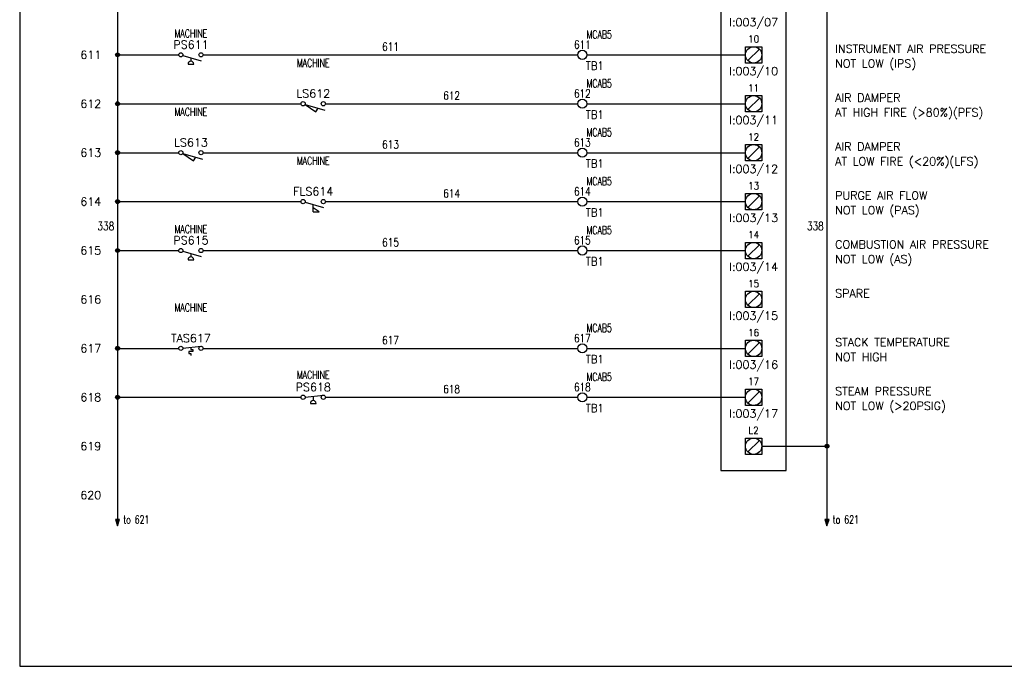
# Model space of a CAD drawing. Header units: inches. Extents: x 0 to 30, y 0 to 19.
# Tile 1 of 4: x 0 to 15.1, y 0 to 9.9. Entities that reach past the tile are written whole.
import ezdxf
from ezdxf.enums import TextEntityAlignment as Align

# ---------------------------------------------------------------- set-up
doc = ezdxf.new("R2010")
doc.units = ezdxf.units.IN
doc.header["$MEASUREMENT"] = 0
for name, color, linetype in [('BLK_18AWG', 251, 'Continuous'), ('DESC', 1, 'Continuous'), ('LOC', 140, 'Continuous'), ('MISC', 30, 'Continuous'), ('RED_18AWG', 1, 'Continuous'), ('SYMS', 7, 'Continuous'), ('TAGS', 30, 'Continuous'), ('TERMS', 6, 'Continuous'), ('WHT_16AWG', 7, 'Continuous'), ('WIRENO', 3, 'Continuous'), ('WIREREF', 52, 'Continuous'), ('XREF', 7, 'Continuous')]:
    doc.layers.add(name, color=color, linetype=linetype)
doc.layers.add('Viewports', color=3, linetype='Continuous', plot=False)
doc.styles.add('LEGACY', font='romans.shx')
doc.styles.add('WD', font='romans.shx')

# ---------------------------------------------------------------- blocks, each defined once
blk = doc.blocks.new('PLCIO_7923')
at = {"layer": 'SYMS'}
for p, q in [((-0.5, 0.5), (-0.5, -13.125)), ((0.5, -13.125), (0.5, 0.5)), ((-0.125, -6.625), (0.125, -6.625)), ((-0.125, -6.875), (-0.125, -6.625)), ((-0.125, -6.625), (0.125, -6.625)), ((-0.125, -6.875), (-0.125, -6.625)), ((0.125, -6.625), (0.125, -6.875)), ((0.125, -6.625), (0.125, -6.875)), ((0.088, -6.662), (-0.088, -6.838)), ((0.125, -6.875), (-0.125, -6.875)), ((0.125, -6.875), (-0.125, -6.875)), ((-0.125, -7.375), (0.125, -7.375)), ((-0.125, -7.625), (-0.125, -7.375)), ((-0.125, -7.375), (0.125, -7.375)), ((-0.125, -7.625), (-0.125, -7.375)), ((0.125, -7.375), (0.125, -7.625)), ((0.125, -7.375), (0.125, -7.625)), ((0.088, -7.412), (-0.088, -7.588)), ((0.125, -7.625), (-0.125, -7.625)), ((0.125, -7.625), (-0.125, -7.625)), ((-0.125, -8.125), (0.125, -8.125)), ((-0.125, -8.375), (-0.125, -8.125)), ((-0.125, -8.125), (0.125, -8.125)), ((-0.125, -8.375), (-0.125, -8.125)), ((0.125, -8.125), (0.125, -8.375)), ((0.125, -8.125), (0.125, -8.375)), ((0.088, -8.162), (-0.088, -8.338)), ((0.125, -8.375), (-0.125, -8.375)), ((0.125, -8.375), (-0.125, -8.375)), ((-0.125, -8.875), (0.125, -8.875)), ((-0.125, -9.125), (-0.125, -8.875)), ((-0.125, -8.875), (0.125, -8.875)), ((-0.125, -9.125), (-0.125, -8.875)), ((0.125, -8.875), (0.125, -9.125)), ((0.125, -8.875), (0.125, -9.125)), ((0.088, -8.912), (-0.088, -9.088)), ((0.125, -9.125), (-0.125, -9.125)), ((0.125, -9.125), (-0.125, -9.125)), ((-0.125, -9.625), (0.125, -9.625)), ((-0.125, -9.875), (-0.125, -9.625)), ((-0.125, -9.625), (0.125, -9.625)), ((-0.125, -9.875), (-0.125, -9.625)), ((0.125, -9.625), (0.125, -9.875)), ((0.125, -9.625), (0.125, -9.875)), ((0.088, -9.662), (-0.088, -9.838)), ((0.125, -9.875), (-0.125, -9.875)), ((0.125, -9.875), (-0.125, -9.875)), ((-0.125, -10.375), (0.125, -10.375)), ((-0.125, -10.625), (-0.125, -10.375)), ((-0.125, -10.375), (0.125, -10.375)), ((-0.125, -10.625), (-0.125, -10.375)), ((0.088, -10.412), (-0.088, -10.588)), ((0.125, -10.375), (0.125, -10.625)), ((0.125, -10.375), (0.125, -10.625)), ((0.125, -10.625), (-0.125, -10.625)), ((0.125, -10.625), (-0.125, -10.625)), ((-0.125, -11.125), (0.125, -11.125)), ((-0.125, -11.375), (-0.125, -11.125)), ((-0.125, -11.125), (0.125, -11.125)), ((-0.125, -11.375), (-0.125, -11.125)), ((0.088, -11.162), (-0.088, -11.338)), ((0.125, -11.125), (0.125, -11.375)), ((0.125, -11.125), (0.125, -11.375)), ((0.125, -11.375), (-0.125, -11.375)), ((0.125, -11.375), (-0.125, -11.375)), ((-0.125, -11.875), (0.125, -11.875)), ((-0.125, -12.125), (-0.125, -11.875)), ((-0.125, -11.875), (0.125, -11.875)), ((-0.125, -12.125), (-0.125, -11.875)), ((0.088, -11.912), (-0.088, -12.088)), ((0.125, -11.875), (0.125, -12.125)), ((0.125, -11.875), (0.125, -12.125)), ((0.125, -12.125), (-0.125, -12.125)), ((0.125, -12.125), (-0.125, -12.125)), ((-0.125, -12.625), (0.125, -12.625)), ((-0.125, -12.875), (-0.125, -12.625)), ((0.088, -12.662), (-0.088, -12.838)), ((0.125, -12.625), (0.125, -12.875)), ((0.125, -12.875), (-0.125, -12.875)), ((-0.5, -13.125), (0.5, -13.125))]:
    blk.add_line(p, q, dxfattribs=at)
for centre in [(0, -6.75), (0, -7.5), (0, -8.25), (0, -9), (0, -9.75), (0, -10.5), (0, -11.25), (0, -12), (0, -12.75)]:
    blk.add_circle(centre, 0.125, dxfattribs=at)
at = {"layer": 'SYMS', "style": 'LEGACY'}
for tag, height, width, p in [('LOC', 0.0781, 0.8, (0, 1.17)), ('MFG', 0.0781, 0.8, (0, 1.062)), ('CAT', 0.0781, 0.9, (0, 0.953)), ('DESC', 0.0781, 0.8, (0, 0.53)), ('TERM01', 0.109, 0.9, (0, 0.188)), ('TERM02', 0.109, 0.9, (0, -0.562)), ('TERM03', 0.109, 0.9, (0, -1.312)), ('TERM04', 0.109, 0.9, (0, -2.062)), ('TERM05', 0.109, 0.9, (0, -2.812)), ('TERM06', 0.109, 0.9, (0, -3.562)), ('TERM07', 0.109, 0.9, (0, -4.312)), ('TERM08', 0.109, 0.9, (0, -5.062)), ('TERM09', 0.109, 0.9, (0, -5.812)), ('TERM10', 0.109, 0.9, (0, -6.562)), ('TERM11', 0.109, 0.9, (0, -7.312)), ('TERM12', 0.109, 0.9, (0, -8.062)), ('TERM13', 0.109, 0.9, (0, -8.812)), ('TERM14', 0.109, 0.9, (0, -9.562)), ('TERM15', 0.109, 0.9, (0, -10.312)), ('TERM16', 0.109, 0.9, (0, -11.062)), ('TERM17', 0.109, 0.9, (0, -11.812)), ('TERM18', 0.109, 0.9, (0, -12.562))]:
    blk.add_attdef(tag, text='', height=height, dxfattribs=dict(at, width=width)).set_placement(p, align=Align.CENTER)
at = {"layer": 'SYMS', "linetype": 'Continuous', "style": 'LEGACY', "flags": 9}
blk.add_attdef('ASSYCODE', text='', height=0.01, dxfattribs=at).set_placement((0.23, 1.071), align=Align.CENTER)
at = {"layer": 'SYMS', "style": 'LEGACY'}
for tag, p in [('LINE1', (0, 0.812)), ('LINE2', (0, 0.656)), ('TAG', (0, 0.353))]:
    blk.add_attdef(tag, text='', height=0.109, dxfattribs=at).set_placement(p, align=Align.CENTER)
at = {"layer": 'SYMS', "style": 'LEGACY', "flags": 1}
for tag, p in [('X4TERM01', (-0.125, 0)), ('X4TERM02', (-0.125, -0.75)), ('X4TERM03', (-0.125, -1.5)), ('X4TERM04', (-0.125, -2.25)), ('X4TERM05', (-0.125, -3)), ('X4TERM06', (-0.125, -3.75)), ('X4TERM07', (-0.125, -4.5)), ('X4TERM08', (-0.125, -5.25)), ('X4TERM09', (-0.125, -6)), ('X4TERM10', (-0.125, -6.75)), ('X4TERM11', (-0.125, -7.5)), ('X4TERM12', (-0.125, -8.25)), ('X4TERM13', (-0.125, -9)), ('X4TERM14', (-0.125, -9.75)), ('X4TERM15', (-0.125, -10.5)), ('X4TERM16', (-0.125, -11.25)), ('X4TERM17', (-0.125, -12)), ('X1TERM18', (0.125, -12.75))]:
    blk.add_attdef(tag, p, '', height=0.01, dxfattribs=at)
at = {"layer": 'SYMS', "style": 'LEGACY', "width": 0.9}
for tag, p in [('TERMDESC01', (-0.172, -0.062)), ('TERMDESC02', (-0.188, -0.812)), ('TERMDESC03', (-0.188, -1.562)), ('TERMDESC04', (-0.188, -2.312)), ('TERMDESC05', (-0.188, -3.062)), ('TERMDESC06', (-0.188, -3.812)), ('TERMDESC07', (-0.188, -4.562)), ('TERMDESC08', (-0.188, -5.312)), ('TERMDESC09', (-0.188, -6.062)), ('TERMDESC10', (-0.188, -6.812)), ('TERMDESC11', (-0.188, -7.562)), ('TERMDESC12', (-0.188, -8.312)), ('TERMDESC13', (-0.188, -9.062)), ('TERMDESC14', (-0.188, -9.812)), ('TERMDESC15', (-0.188, -10.562)), ('TERMDESC16', (-0.188, -11.312)), ('TERMDESC17', (-0.188, -12.062))]:
    blk.add_attdef(tag, text='', height=0.0781, dxfattribs=at).set_placement(p, align=Align.TOP_RIGHT)
for tag, height, p in [('TERM', 0.0938, (-0.234, -0.188)), ('TERMDESC18', 0.0781, (0.188, -12.812))]:
    blk.add_attdef(tag, text='', height=height, dxfattribs=at).set_placement(p, align=Align.TOP_LEFT)
for tag, p in [('DESCA02', (1.25, -0.719)), ('DESCB02', (1.25, -0.859)), ('DESCC02', (1.25, -1)), ('DESCD02', (1.25, -1.141)), ('DESCE02', (1.25, -1.281)), ('DESCA03', (1.25, -1.469)), ('DESCB03', (1.25, -1.609)), ('DESCC03', (1.25, -1.75)), ('DESCD03', (1.25, -1.891)), ('DESCE03', (1.25, -2.031)), ('DESCA04', (1.25, -2.219)), ('DESCB04', (1.25, -2.359)), ('DESCC04', (1.25, -2.5)), ('DESCD04', (1.25, -2.641)), ('DESCE04', (1.25, -2.781)), ('DESCA05', (1.25, -2.969)), ('DESCB05', (1.25, -3.109)), ('DESCC05', (1.25, -3.25)), ('DESCD05', (1.25, -3.391)), ('DESCE05', (1.25, -3.531)), ('DESCA06', (1.25, -3.719)), ('DESCB06', (1.25, -3.859)), ('DESCC06', (1.25, -4)), ('DESCD06', (1.25, -4.141)), ('DESCE06', (1.25, -4.281)), ('DESCA07', (1.25, -4.469)), ('DESCB07', (1.25, -4.609)), ('DESCC07', (1.25, -4.75)), ('DESCD07', (1.25, -4.891)), ('DESCE07', (1.25, -5.031)), ('DESCA08', (1.25, -5.219)), ('DESCB08', (1.25, -5.359)), ('DESCC08', (1.25, -5.5)), ('DESCD08', (1.25, -5.641)), ('DESCE08', (1.25, -5.781)), ('DESCA09', (1.25, -5.969)), ('DESCB09', (1.25, -6.109)), ('DESCC09', (1.25, -6.25)), ('DESCD09', (1.25, -6.391)), ('DESCE09', (1.25, -6.531)), ('DESCA10', (1.25, -6.719)), ('DESCB10', (1.25, -6.859)), ('DESCC10', (1.25, -7)), ('DESCD10', (1.25, -7.141)), ('DESCE10', (1.25, -7.281)), ('DESCA11', (1.25, -7.469)), ('DESCB11', (1.25, -7.609)), ('DESCC11', (1.25, -7.75)), ('DESCD11', (1.25, -7.891)), ('DESCE11', (1.25, -8.031)), ('DESCA12', (1.25, -8.219)), ('DESCB12', (1.25, -8.359)), ('DESCC12', (1.25, -8.5)), ('DESCD12', (1.25, -8.641)), ('DESCE12', (1.25, -8.781)), ('DESCA13', (1.25, -8.969)), ('DESCB13', (1.25, -9.109)), ('DESCC13', (1.25, -9.25)), ('DESCD13', (1.25, -9.391)), ('DESCE13', (1.25, -9.531)), ('DESCA14', (1.25, -9.719)), ('DESCB14', (1.25, -9.859)), ('DESCC14', (1.25, -10)), ('DESCD14', (1.25, -10.141)), ('DESCE14', (1.25, -10.281)), ('DESCA15', (1.25, -10.469)), ('DESCB15', (1.25, -10.609)), ('DESCC15', (1.25, -10.75)), ('DESCD15', (1.25, -10.891)), ('DESCE15', (1.25, -11.031)), ('DESCA16', (1.25, -11.219)), ('DESCB16', (1.25, -11.359)), ('DESCC16', (1.25, -11.5)), ('DESCD16', (1.25, -11.641)), ('DESCE16', (1.25, -11.781)), ('DESCA17', (1.25, -11.969)), ('DESCB17', (1.25, -12.109)), ('DESCC17', (1.25, -12.25)), ('DESCD17', (1.25, -12.391)), ('DESCE17', (1.25, -12.531))]:
    blk.add_attdef(tag, p, '', height=0.109, dxfattribs=at)
at = {"layer": 'SYMS', "style": 'LEGACY'}
for tag, p in [('TAGA02', (0, -0.938)), ('TAGA03', (0, -1.688)), ('TAGA04', (0, -2.438)), ('TAGA05', (0, -3.188)), ('TAGA06', (0, -3.938)), ('TAGA07', (0, -4.688)), ('TAGA08', (0, -5.438)), ('TAGA09', (0, -6.188)), ('TAGA10', (0, -6.938)), ('TAGA11', (0, -7.688)), ('TAGA12', (0, -8.438)), ('TAGA13', (0, -9.188)), ('TAGA14', (0, -9.938)), ('TAGA15', (0, -10.688)), ('TAGA16', (0, -11.438)), ('TAGA17', (0, -12.188))]:
    blk.add_attdef(tag, text='', height=0.109, dxfattribs=at).set_placement(p, align=Align.TOP_CENTER)
blk = doc.blocks.new('HPS12')
at = {"linetype": 'Continuous'}
blk.add_line((-0.123, 0.002), (0.159, 0.033), dxfattribs=at)
for p, q in [((0, 0.015), (0, -0.049)), ((-0.044, -0.094), (0.044, -0.094))]:
    blk.add_line(p, q)
for centre in [(-0.155, 0), (0.155, 0)]:
    blk.add_circle(centre, 0.0322)
blk.add_arc((0, -0.094), 0.0442, 0, 180)
at = {"style": 'WD', "width": 0.7}
for tag, p in [('DESC1', (0, 0.781)), ('DESC2', (0, 0.625)), ('INST', (0, 0.451)), ('LOC', (0, 0.281)), ('XREF', (0, -0.314))]:
    blk.add_attdef(tag, text='', height=0.125, dxfattribs=at).set_placement(p, align=Align.CENTER)
at = {"style": 'WD'}
blk.add_attdef('TAG1', text='', height=0.125, dxfattribs=at).set_placement((0, 0.094), align=Align.CENTER)
for tag, p, height, flags in [('X4TERM01', (-0.188, 0), 0.0125, 1), ('CONTACT', (0.038, 0.02), 0.01, 1), ('FAMILY', (0.038, 0.037), 0.01, 9), ('X1TERM02', (0.188, 0), 0.0125, 1)]:
    blk.add_attdef(tag, p, '', height=height, dxfattribs=dict(at, flags=flags))
for tag, p in [('X2LINK', (0, 0.094)), ('X8LINK', (0, -0.125))]:
    blk.add_attdef(tag, p, '', height=0.01, dxfattribs=at)
at = {"linetype": 'Continuous', "style": 'WD', "flags": 9}
for tag, p in [('CAT', (0.063, -0.007)), ('ASSYCODE', (0.066, -0.049)), ('MFG', (0.063, -0.027))]:
    blk.add_attdef(tag, text='', height=0.01, dxfattribs=at).set_placement(p, align=Align.CENTER)
at = {"linetype": 'Continuous', "style": 'WD', "flags": 8}
blk.add_attdef('TERM01', text='', height=0.125, dxfattribs=at).set_placement((-0.25, -0.031), align=Align.TOP_RIGHT)
blk.add_attdef('TERM02', text='', height=0.125, dxfattribs=at).set_placement((0.25, -0.031), align=Align.TOP_LEFT)
at = {"style": 'WD', "width": 0.7}
for tag, p in [('RATING1', (0.247, -0.317)), ('WDTAGALT', (0.247, -0.473))]:
    blk.add_attdef(tag, p, '', height=0.125, dxfattribs=at)
blk = doc.blocks.new('HTS12')
at = {"linetype": 'Continuous'}
blk.add_line((-0.123, 0.002), (0.159, 0.033), dxfattribs=at)
for p, q in [((0, 0.015), (0, -0.017)), ((0.031, -0.048), (-0.031, -0.048)), ((-0.031, -0.048), (-0.031, -0.079)), ((-0.031, -0.079), (0, -0.079)), ((0, -0.017), (0.031, -0.017)), ((0, -0.079), (0, -0.111)), ((0.031, -0.017), (0.031, -0.048))]:
    blk.add_line(p, q)
for centre in [(-0.155, 0), (0.155, 0)]:
    blk.add_circle(centre, 0.0322)
at = {"style": 'WD', "width": 0.7}
for tag, p in [('INST', (0, 0.732)), ('LOC', (0, 0.562)), ('DESC1', (0, 0.406)), ('DESC2', (0, 0.25)), ('XREF', (0, -0.314))]:
    blk.add_attdef(tag, text='', height=0.125, dxfattribs=at).set_placement(p, align=Align.CENTER)
at = {"style": 'WD'}
blk.add_attdef('TAG1', text='', height=0.125, dxfattribs=at).set_placement((0, 0.094), align=Align.CENTER)
for tag, p, height, flags in [('X4TERM01', (-0.188, 0), 0.0125, 1), ('CONTACT', (0.038, 0.02), 0.01, 1), ('FAMILY', (0.038, 0.037), 0.01, 9), ('X1TERM02', (0.188, 0), 0.0125, 1)]:
    blk.add_attdef(tag, p, '', height=height, dxfattribs=dict(at, flags=flags))
for tag, p in [('X2LINK', (0, 0.078)), ('X8LINK', (0, -0.141))]:
    blk.add_attdef(tag, p, '', height=0.01, dxfattribs=at)
at = {"linetype": 'Continuous', "style": 'WD', "flags": 9}
for tag, p in [('CAT', (0.063, -0.007)), ('ASSYCODE', (0.062, -0.047)), ('MFG', (0.063, -0.027))]:
    blk.add_attdef(tag, text='', height=0.01, dxfattribs=at).set_placement(p, align=Align.CENTER)
at = {"linetype": 'Continuous', "style": 'WD', "flags": 8}
blk.add_attdef('TERM01', text='', height=0.125, dxfattribs=at).set_placement((-0.25, -0.016), align=Align.TOP_RIGHT)
blk.add_attdef('TERM02', text='', height=0.125, dxfattribs=at).set_placement((0.25, -0.016), align=Align.TOP_LEFT)
at = {"style": 'WD', "width": 0.7}
for tag, p in [('RATING1', (0.275, -0.299)), ('WDTAGALT', (0.281, -0.466))]:
    blk.add_attdef(tag, p, '', height=0.125, dxfattribs=at)
blk = doc.blocks.new('HPS11')
at = {"linetype": 'Continuous'}
blk.add_line((-0.125, -0.01), (0.157, -0.091), dxfattribs=at)
for p, q in [((-0.044, -0.141), (0.044, -0.141)), ((0, -0.046), (0, -0.096))]:
    blk.add_line(p, q)
for centre in [(-0.155, 0), (0.155, 0)]:
    blk.add_circle(centre, 0.0322)
blk.add_arc((0, -0.141), 0.0442, 0, 180)
at = {"style": 'WD', "width": 0.7}
for tag, p in [('DESC1', (0, 0.75)), ('DESC2', (0, 0.594)), ('INST', (0, 0.435)), ('LOC', (0, 0.266)), ('XREF', (0, -0.316))]:
    blk.add_attdef(tag, text='', height=0.125, dxfattribs=at).set_placement(p, align=Align.CENTER)
at = {"style": 'WD'}
blk.add_attdef('TAG1', text='', height=0.125, dxfattribs=at).set_placement((0, 0.094), align=Align.CENTER)
for tag, p, height, flags in [('X4TERM01', (-0.188, 0), 0.0125, 1), ('CONTACT', (0.038, 0.02), 0.01, 1), ('FAMILY', (0.038, 0.037), 0.01, 9), ('X1TERM02', (0.188, 0), 0.0125, 1)]:
    blk.add_attdef(tag, p, '', height=height, dxfattribs=dict(at, flags=flags))
for tag, p in [('X2LINK', (0, 0.031)), ('X8LINK', (0, -0.172))]:
    blk.add_attdef(tag, p, '', height=0.01, dxfattribs=at)
at = {"linetype": 'Continuous', "style": 'WD', "flags": 9}
for tag, p in [('CAT', (0.063, -0.007)), ('ASSYCODE', (0.062, -0.047)), ('MFG', (0.063, -0.027))]:
    blk.add_attdef(tag, text='', height=0.01, dxfattribs=at).set_placement(p, align=Align.CENTER)
at = {"linetype": 'Continuous', "style": 'WD', "flags": 8}
blk.add_attdef('TERM01', text='', height=0.125, dxfattribs=at).set_placement((-0.25, -0.031), align=Align.TOP_RIGHT)
blk.add_attdef('TERM02', text='', height=0.125, dxfattribs=at).set_placement((0.25, -0.031), align=Align.TOP_LEFT)
at = {"style": 'WD', "width": 0.7}
for tag, p in [('RATING1', (0.258, -0.304)), ('WDTAGALT', (0.258, -0.46))]:
    blk.add_attdef(tag, p, '', height=0.125, dxfattribs=at)
blk = doc.blocks.new('HFS11')
at = {"linetype": 'Continuous'}
blk.add_line((-0.125, -0.01), (0.157, -0.091), dxfattribs=at)
for p, q in [((0, -0.156), (0, -0.046)), ((0.093, -0.156), (0, -0.094)), ((0, -0.156), (0.093, -0.156))]:
    blk.add_line(p, q)
for centre in [(-0.155, 0), (0.155, 0)]:
    blk.add_circle(centre, 0.0322)
at = {"style": 'WD', "width": 0.7}
for tag, p in [('INST', (0, 0.732)), ('LOC', (0, 0.562)), ('DESC1', (0, 0.406)), ('DESC2', (0, 0.25)), ('XREF', (0, -0.348)), ('WDTAGALT', (-0.009, -0.5))]:
    blk.add_attdef(tag, text='', height=0.125, dxfattribs=at).set_placement(p, align=Align.CENTER)
at = {"style": 'WD'}
blk.add_attdef('TAG1', text='', height=0.125, dxfattribs=at).set_placement((0, 0.094), align=Align.CENTER)
for tag, p, height, flags in [('X4TERM01', (-0.188, 0), 0.0125, 1), ('CONTACT', (0.038, 0.02), 0.01, 1), ('FAMILY', (0.038, 0.037), 0.01, 9), ('X1TERM02', (0.188, 0), 0.0125, 1)]:
    blk.add_attdef(tag, p, '', height=height, dxfattribs=dict(at, flags=flags))
for tag, p in [('X2LINK', (0, 0.047)), ('X8LINK', (0, -0.203))]:
    blk.add_attdef(tag, p, '', height=0.01, dxfattribs=at)
at = {"linetype": 'Continuous', "style": 'WD', "flags": 9}
for tag, p in [('CAT', (0.063, -0.007)), ('ASSYCODE', (0.062, -0.047)), ('MFG', (0.063, -0.027))]:
    blk.add_attdef(tag, text='', height=0.01, dxfattribs=at).set_placement(p, align=Align.CENTER)
at = {"linetype": 'Continuous', "style": 'WD', "flags": 8}
blk.add_attdef('TERM01', text='', height=0.125, dxfattribs=at).set_placement((-0.25, -0.031), align=Align.TOP_RIGHT)
blk.add_attdef('TERM02', text='', height=0.125, dxfattribs=at).set_placement((0.25, -0.031), align=Align.TOP_LEFT)
at = {"style": 'WD', "width": 0.7}
blk.add_attdef('RATING1', (0.249, -0.313), '', height=0.125, dxfattribs=at)
blk = doc.blocks.new('HLS11')
at = {"linetype": 'Continuous'}
for p, q in [((-0.125, -0.01), (0.041, -0.124)), ((-0.125, -0.01), (0.179, -0.097)), ((0.041, -0.124), (0.073, -0.067))]:
    blk.add_line(p, q, dxfattribs=at)
for centre in [(-0.155, 0), (0.155, 0)]:
    blk.add_circle(centre, 0.0322)
at = {"style": 'WD', "width": 0.7}
for tag, p in [('INST', (0, 0.719)), ('LOC', (0, 0.562)), ('DESC1', (0, 0.406)), ('DESC2', (0, 0.25)), ('XREF', (0, -0.299)), ('WDTAGALT', (0.006, -0.438))]:
    blk.add_attdef(tag, text='', height=0.125, dxfattribs=at).set_placement(p, align=Align.CENTER)
at = {"style": 'WD'}
blk.add_attdef('TAG1', text='', height=0.125, dxfattribs=at).set_placement((0, 0.094), align=Align.CENTER)
for tag, p, height, flags in [('X4TERM01', (-0.188, 0), 0.0125, 1), ('CONTACT', (0.038, 0.02), 0.01, 1), ('FAMILY', (0.038, 0.037), 0.01, 9), ('X1TERM02', (0.188, 0), 0.0125, 1)]:
    blk.add_attdef(tag, p, '', height=height, dxfattribs=dict(at, flags=flags))
for tag, p in [('X2LINK', (0, 0.031)), ('X8LINK', (0, -0.156))]:
    blk.add_attdef(tag, p, '', height=0.01, dxfattribs=at)
at = {"linetype": 'Continuous', "style": 'WD', "flags": 9}
for tag, p in [('CAT', (0.063, -0.007)), ('ASSYCODE', (0.062, -0.047)), ('MFG', (0.063, -0.027))]:
    blk.add_attdef(tag, text='', height=0.01, dxfattribs=at).set_placement(p, align=Align.CENTER)
at = {"linetype": 'Continuous', "style": 'WD', "flags": 8}
blk.add_attdef('TERM01', text='', height=0.125, dxfattribs=at).set_placement((-0.25, -0.031), align=Align.TOP_RIGHT)
blk.add_attdef('TERM02', text='', height=0.125, dxfattribs=at).set_placement((0.25, -0.031), align=Align.TOP_LEFT)
blk = doc.blocks.new('WDDOT')
for radius in [0.03, 0.0187, 0.00929]:
    blk.add_circle((0, 0), radius)
blk = doc.blocks.new('HA1S4')
for points in [[(0, 0), (-0.031, 0), (0, -0.094), (0.031, 0), (0, 0)], [(0.016, -0.011), (-0.016, -0.011), (0, -0.058), (0.016, -0.011)]]:
    blk.add_lwpolyline(points)
at = {"style": 'WD', "width": 0.7}
for tag, p in [('DESC1', (0.088, 0.113)), ('XREF', (0.088, -0.062))]:
    blk.add_attdef(tag, p, '', height=0.125, dxfattribs=at)
at = {"style": 'WD', "flags": 1}
for tag, p in [('X2TERM01', (0, 0)), ('SIGCODE', (0.035, -0.083))]:
    blk.add_attdef(tag, p, '', height=0.01, dxfattribs=at)
at = {"style": 'WD', "width": 0.8, "flags": 8}
blk.add_attdef('WIRENO', text='', height=0.125, dxfattribs=at).set_placement((0, -0.259), align=Align.CENTER)
blk = doc.blocks.new('HT0W02')
blk.add_circle((0, 0), 0.0699)
at = {"style": 'WD'}
for tag, p, width in [('INST', (0.062, 0.42), 0.7), ('LOC', (0.062, 0.25), 0.7), ('DESC1', (0.053, -0.385), 0.8)]:
    blk.add_attdef(tag, p, '', height=0.125, dxfattribs=dict(at, width=width))
at = {"linetype": 'Continuous', "style": 'WD', "width": 0.8, "flags": 8}
blk.add_attdef('WIRENO', text='', height=0.125, dxfattribs=at).set_placement((0, 0.094), align=Align.CENTER)
at = {"style": 'WD', "flags": 1}
for tag, p, height in [('X4TERM01', (-0.07, 0), 0.0125), ('X4TERMDESC01', (-0.055, -0.023), 0.025), ('X2TERMDESC01', (-0.006, 0.029), 0.025), ('X2TERM01', (0, 0.07), 0.0125), ('STRIPSEQ', (0, 0), 0.00125), ('X1TERMDESC01', (0.039, -0.003), 0.025), ('X1TERM01', (0.07, 0), 0.0125), ('LINKTERM', (0, -0.002), 0.00125), ('X8TERM01', (0, -0.07), 0.0125), ('X8TERMDESC01', (0, -0.054), 0.025)]:
    blk.add_attdef(tag, p, '', height=height, dxfattribs=at)
at = {"linetype": 'Continuous', "style": 'WD'}
for tag, p, height, width, flags in [('TAGSTRIP', (0.053, -0.229), 0.125, 0.9, 8), ('CAT', (0.213, -0.406), 0.109, 0.8, 1), ('DESC2', (0.053, -0.541), 0.125, 0.8, 8), ('DESC3', (0.053, -0.698), 0.125, 0.8, 8)]:
    blk.add_attdef(tag, p, '', height=height, dxfattribs=dict(at, width=width, flags=flags))
at = {"linetype": 'Continuous', "style": 'WD', "width": 0.8, "flags": 1}
blk.add_attdef('MFG', text='', height=0.109, dxfattribs=at).set_placement((0.088, -0.406), align=Align.RIGHT)
at = {"style": 'WD', "width": 0.7, "flags": 1}
blk.add_attdef('ASSYCODE', (0.062, -0.281), '', height=0.01, dxfattribs=at)
blk = doc.blocks.new('WD_WNV')
at = {"linetype": 'Continuous', "style": 'WD', "width": 0.8}
blk.add_attdef('WIRENO', text='', height=0.125, dxfattribs=at).set_placement((-0.05, 0), align=Align.MIDDLE_RIGHT)
at = {"style": 'WD', "flags": 1}
for tag, p in [('W01USER', (-0.062, 0.094)), ('W02USER', (-0.062, 0.086)), ('W03USER', (-0.062, 0.078)), ('W04USER', (-0.062, 0.07)), ('W05USER', (-0.062, 0.062)), ('W06USER', (-0.062, 0.055)), ('W07USER', (-0.062, 0.047)), ('W08USER', (-0.062, 0.039)), ('W09USER', (-0.062, 0.031)), ('W10USER', (-0.062, 0.023))]:
    blk.add_attdef(tag, text='', height=0.005, dxfattribs=at).set_placement(p, align=Align.CENTER)
blk = doc.blocks.new('WD_WNH')
at = {"linetype": 'Continuous', "style": 'WD', "width": 0.8}
blk.add_attdef('WIRENO', text='', height=0.125, dxfattribs=at).set_placement((0, 0.062), align=Align.CENTER)
at = {"style": 'WD', "flags": 1}
for tag, p in [('W01USER', (0, 0.078)), ('W02USER', (0, 0.07)), ('W03USER', (0, 0.062)), ('W04USER', (0, 0.055)), ('W05USER', (0, 0.047)), ('W06USER', (0, 0.039)), ('W07USER', (0, 0.031)), ('W08USER', (0, 0.023)), ('W09USER', (0, 0.016)), ('W10USER', (0, 0.008))]:
    blk.add_attdef(tag, text='', height=0.005, dxfattribs=at).set_placement(p, align=Align.CENTER)

msp = doc.modelspace()

# ---------------------------------------------------------------- linework, layer by layer
at = {"layer": 'BLK_18AWG'}
for p, q in [((1.5, 17.25), (1.5, 2.25)), ((1.5, 9.375), (2.438, 9.375)), ((1.5, 8.625), (4.312, 8.625)), ((1.5, 7.875), (2.438, 7.875)), ((1.5, 7.125), (4.312, 7.125)), ((1.5, 6.375), (2.438, 6.375)), ((1.5, 4.875), (2.438, 4.875)), ((1.5, 4.125), (4.312, 4.125))]:
    msp.add_line(p, q, dxfattribs=at)
at = {"layer": 'RED_18AWG'}
for p, q in [((2.812, 9.375), (8.555, 9.375)), ((8.695, 9.375), (11.125, 9.375)), ((4.688, 8.625), (8.555, 8.625)), ((8.695, 8.625), (11.125, 8.625)), ((2.812, 7.875), (8.555, 7.875)), ((8.695, 7.875), (11.125, 7.875)), ((4.688, 7.125), (8.555, 7.125)), ((8.695, 7.125), (11.125, 7.125)), ((2.812, 6.375), (8.555, 6.375)), ((8.695, 6.375), (11.125, 6.375)), ((2.812, 4.875), (8.555, 4.875)), ((8.695, 4.875), (11.125, 4.875)), ((4.688, 4.125), (8.555, 4.125)), ((8.695, 4.125), (11.125, 4.125))]:
    msp.add_line(p, q, dxfattribs=at)
at = {"layer": 'Viewports'}
msp.add_lwpolyline([(0, 0), (30, 0), (30, 19.02), (0, 19.02)], close=True, dxfattribs=at)
at = {"layer": 'WHT_16AWG'}
for p, q in [((12.375, 17.25), (12.375, 2.25)), ((11.375, 3.375), (12.375, 3.375))]:
    msp.add_line(p, q, dxfattribs=at)

# ---------------------------------------------------------------- block references
ref = msp.add_blockref('PLCIO_7923', (11.25, 16.125))
ref.add_attrib('TAGA09', 'I:003/07', dxfattribs={"layer": 'TAGS', "height": 0.125, "style": 'WD'}).set_placement((11.25, 9.938), align=Align.TOP_CENTER)
ref.add_attrib('TERM10', '10', dxfattribs={"layer": 'TERMS', "height": 0.1094, "style": 'WD', "width": 0.9}).set_placement((11.25, 9.562), align=Align.CENTER)
ref.add_attrib('TAGA10', 'I:003/10', dxfattribs={"layer": 'TAGS', "height": 0.125, "style": 'WD'}).set_placement((11.25, 9.188), align=Align.TOP_CENTER)
ref.add_attrib('DESCA10', 'INSTRUMENT AIR PRESSURE', (12.5, 9.406), dxfattribs={"layer": 'DESC', "height": 0.125, "style": 'WD'})
ref.add_attrib('DESCB10', 'NOT LOW (IPS)', (12.5, 9.18), dxfattribs={"layer": 'DESC', "height": 0.125, "style": 'WD'})
ref.add_attrib('TERM11', '11', dxfattribs={"layer": 'TERMS', "height": 0.1094, "style": 'WD', "width": 0.9}).set_placement((11.25, 8.812), align=Align.CENTER)
ref.add_attrib('TAGA11', 'I:003/11', dxfattribs={"layer": 'TAGS', "height": 0.125, "style": 'WD'}).set_placement((11.25, 8.438), align=Align.TOP_CENTER)
ref.add_attrib('DESCA11', 'AIR DAMPER', (12.5, 8.656), dxfattribs={"layer": 'DESC', "height": 0.125, "style": 'WD'})
ref.add_attrib('DESCB11', 'AT HIGH FIRE (>80%)(PFS)', (12.5, 8.43), dxfattribs={"layer": 'DESC', "height": 0.125, "style": 'WD'})
ref.add_attrib('TERM12', '12', dxfattribs={"layer": 'TERMS', "height": 0.1094, "style": 'WD', "width": 0.9}).set_placement((11.25, 8.062), align=Align.CENTER)
ref.add_attrib('TAGA12', 'I:003/12', dxfattribs={"layer": 'TAGS', "height": 0.125, "style": 'WD'}).set_placement((11.25, 7.688), align=Align.TOP_CENTER)
ref.add_attrib('DESCA12', 'AIR DAMPER', (12.5, 7.906), dxfattribs={"layer": 'DESC', "height": 0.125, "style": 'WD'})
ref.add_attrib('DESCB12', 'AT LOW FIRE (<20%)(LFS)', (12.5, 7.68), dxfattribs={"layer": 'DESC', "height": 0.125, "style": 'WD'})
ref.add_attrib('TERM13', '13', dxfattribs={"layer": 'TERMS', "height": 0.1094, "style": 'WD', "width": 0.9}).set_placement((11.25, 7.312), align=Align.CENTER)
ref.add_attrib('TAGA13', 'I:003/13', dxfattribs={"layer": 'TAGS', "height": 0.125, "style": 'WD'}).set_placement((11.25, 6.938), align=Align.TOP_CENTER)
ref.add_attrib('DESCA13', 'PURGE AIR FLOW', (12.5, 7.156), dxfattribs={"layer": 'DESC', "height": 0.125, "style": 'WD'})
ref.add_attrib('DESCB13', 'NOT LOW (PAS)', (12.5, 6.93), dxfattribs={"layer": 'DESC', "height": 0.125, "style": 'WD'})
ref.add_attrib('TERM14', '14', dxfattribs={"layer": 'TERMS', "height": 0.1094, "style": 'WD', "width": 0.9}).set_placement((11.25, 6.562), align=Align.CENTER)
ref.add_attrib('TAGA14', 'I:003/14', dxfattribs={"layer": 'TAGS', "height": 0.125, "style": 'WD'}).set_placement((11.25, 6.188), align=Align.TOP_CENTER)
ref.add_attrib('DESCA14', 'COMBUSTION AIR PRESSURE', (12.5, 6.406), dxfattribs={"layer": 'DESC', "height": 0.125, "style": 'WD'})
ref.add_attrib('DESCB14', 'NOT LOW (AS)', (12.5, 6.18), dxfattribs={"layer": 'DESC', "height": 0.125, "style": 'WD'})
ref.add_attrib('TERM15', '15', dxfattribs={"layer": 'TERMS', "height": 0.1094, "style": 'WD', "width": 0.9}).set_placement((11.25, 5.812), align=Align.CENTER)
ref.add_attrib('TAGA15', 'I:003/15', dxfattribs={"layer": 'TAGS', "height": 0.125, "style": 'WD'}).set_placement((11.25, 5.438), align=Align.TOP_CENTER)
ref.add_attrib('DESCA15', 'SPARE', (12.5, 5.656), dxfattribs={"layer": 'DESC', "height": 0.125, "style": 'WD'})
ref.add_attrib('TERM16', '16', dxfattribs={"layer": 'TERMS', "height": 0.1094, "style": 'WD', "width": 0.9}).set_placement((11.25, 5.062), align=Align.CENTER)
ref.add_attrib('TAGA16', 'I:003/16', dxfattribs={"layer": 'TAGS', "height": 0.125, "style": 'WD'}).set_placement((11.25, 4.688), align=Align.TOP_CENTER)
ref.add_attrib('DESCA16', 'STACK TEMPERATURE', (12.5, 4.906), dxfattribs={"layer": 'DESC', "height": 0.125, "style": 'WD'})
ref.add_attrib('DESCB16', 'NOT HIGH', (12.5, 4.68), dxfattribs={"layer": 'DESC', "height": 0.125, "style": 'WD'})
ref.add_attrib('TERM17', '17', dxfattribs={"layer": 'TERMS', "height": 0.1094, "style": 'WD', "width": 0.9}).set_placement((11.25, 4.312), align=Align.CENTER)
ref.add_attrib('TAGA17', 'I:003/17', dxfattribs={"layer": 'TAGS', "height": 0.125, "style": 'WD'}).set_placement((11.25, 3.938), align=Align.TOP_CENTER)
ref.add_attrib('DESCA17', 'STEAM PRESSURE', (12.5, 4.156), dxfattribs={"layer": 'DESC', "height": 0.125, "style": 'WD'})
ref.add_attrib('DESCB17', 'NOT LOW (>20PSIG)', (12.5, 3.93), dxfattribs={"layer": 'DESC', "height": 0.125, "style": 'WD'})
ref.add_attrib('TERM18', 'L2', dxfattribs={"layer": 'TERMS', "height": 0.1094, "style": 'WD', "width": 0.9}).set_placement((11.25, 3.562), align=Align.CENTER)
at = {"layer": 'SYMS'}
ref = msp.add_blockref('HPS11', (2.625, 9.375), dxfattribs=at)
ref.add_attrib('LOC', 'MACHINE', dxfattribs={"layer": 'LOC', "height": 0.125, "style": 'WD', "width": 0.7}).set_placement((2.625, 9.641), align=Align.CENTER)
ref.add_attrib('TAG1', 'PS611', dxfattribs={"layer": 'TAGS', "height": 0.125, "style": 'WD'}).set_placement((2.625, 9.469), align=Align.CENTER)
ref = msp.add_blockref('HT0W02', (8.625, 9.375), dxfattribs=at)
ref.add_attrib('WIRENO', '611', dxfattribs={"layer": 'WIREREF', "linetype": 'Continuous', "height": 0.125, "style": 'WD', "width": 0.8, "flags": 8}).set_placement((8.625, 9.469), align=Align.CENTER)
ref.add_attrib('LOC', 'MCAB5', (8.688, 9.625), dxfattribs={"layer": 'LOC', "height": 0.125, "style": 'WD', "width": 0.7})
ref.add_attrib('TAGSTRIP', 'TB1', (8.678, 9.146), dxfattribs={"layer": 'TAGS', "linetype": 'Continuous', "height": 0.125, "style": 'WD', "width": 0.9, "flags": 8})
for p in [(1.5, 9.375), (1.5, 8.625), (1.5, 7.875), (1.5, 7.125), (1.5, 6.375), (1.5, 4.875), (1.5, 4.125), (12.375, 3.375)]:
    msp.add_blockref('WDDOT', p, dxfattribs=at)
ref = msp.add_blockref('HLS11', (4.5, 8.625), dxfattribs=at)
ref.add_attrib('LOC', 'MACHINE', dxfattribs={"layer": 'LOC', "height": 0.125, "style": 'WD', "width": 0.7}).set_placement((4.5, 9.188), align=Align.CENTER)
ref.add_attrib('TAG1', 'LS612', dxfattribs={"layer": 'TAGS', "height": 0.125, "style": 'WD'}).set_placement((4.5, 8.719), align=Align.CENTER)
ref = msp.add_blockref('HT0W02', (8.625, 8.625), dxfattribs=at)
ref.add_attrib('WIRENO', '612', dxfattribs={"layer": 'WIREREF', "linetype": 'Continuous', "height": 0.125, "style": 'WD', "width": 0.8, "flags": 8}).set_placement((8.625, 8.719), align=Align.CENTER)
ref.add_attrib('LOC', 'MCAB5', (8.688, 8.875), dxfattribs={"layer": 'LOC', "height": 0.125, "style": 'WD', "width": 0.7})
ref.add_attrib('TAGSTRIP', 'TB1', (8.678, 8.396), dxfattribs={"layer": 'TAGS', "linetype": 'Continuous', "height": 0.125, "style": 'WD', "width": 0.9, "flags": 8})
ref = msp.add_blockref('HLS11', (2.625, 7.875), dxfattribs=at)
ref.add_attrib('LOC', 'MACHINE', dxfattribs={"layer": 'LOC', "height": 0.125, "style": 'WD', "width": 0.7}).set_placement((2.625, 8.438), align=Align.CENTER)
ref.add_attrib('TAG1', 'LS613', dxfattribs={"layer": 'TAGS', "height": 0.125, "style": 'WD'}).set_placement((2.625, 7.969), align=Align.CENTER)
ref = msp.add_blockref('HT0W02', (8.625, 7.875), dxfattribs=at)
ref.add_attrib('WIRENO', '613', dxfattribs={"layer": 'WIREREF', "linetype": 'Continuous', "height": 0.125, "style": 'WD', "width": 0.8, "flags": 8}).set_placement((8.625, 7.969), align=Align.CENTER)
ref.add_attrib('LOC', 'MCAB5', (8.688, 8.125), dxfattribs={"layer": 'LOC', "height": 0.125, "style": 'WD', "width": 0.7})
ref.add_attrib('TAGSTRIP', 'TB1', (8.678, 7.646), dxfattribs={"layer": 'TAGS', "linetype": 'Continuous', "height": 0.125, "style": 'WD', "width": 0.9, "flags": 8})
ref = msp.add_blockref('HFS11', (4.5, 7.125), dxfattribs=at)
ref.add_attrib('LOC', 'MACHINE', dxfattribs={"layer": 'LOC', "height": 0.125, "style": 'WD', "width": 0.7}).set_placement((4.5, 7.688), align=Align.CENTER)
ref.add_attrib('TAG1', 'FLS614', dxfattribs={"layer": 'TAGS', "height": 0.125, "style": 'WD'}).set_placement((4.5, 7.219), align=Align.CENTER)
ref = msp.add_blockref('HT0W02', (8.625, 7.125), dxfattribs=at)
ref.add_attrib('WIRENO', '614', dxfattribs={"layer": 'WIREREF', "linetype": 'Continuous', "height": 0.125, "style": 'WD', "width": 0.8, "flags": 8}).set_placement((8.625, 7.219), align=Align.CENTER)
ref.add_attrib('LOC', 'MCAB5', (8.688, 7.375), dxfattribs={"layer": 'LOC', "height": 0.125, "style": 'WD', "width": 0.7})
ref.add_attrib('TAGSTRIP', 'TB1', (8.678, 6.896), dxfattribs={"layer": 'TAGS', "linetype": 'Continuous', "height": 0.125, "style": 'WD', "width": 0.9, "flags": 8})
ref = msp.add_blockref('HPS11', (2.625, 6.375), dxfattribs=at)
ref.add_attrib('LOC', 'MACHINE', dxfattribs={"layer": 'LOC', "height": 0.125, "style": 'WD', "width": 0.7}).set_placement((2.625, 6.641), align=Align.CENTER)
ref.add_attrib('TAG1', 'PS615', dxfattribs={"layer": 'TAGS', "height": 0.125, "style": 'WD'}).set_placement((2.625, 6.469), align=Align.CENTER)
ref = msp.add_blockref('HT0W02', (8.625, 6.375), dxfattribs=at)
ref.add_attrib('WIRENO', '615', dxfattribs={"layer": 'WIREREF', "linetype": 'Continuous', "height": 0.125, "style": 'WD', "width": 0.8, "flags": 8}).set_placement((8.625, 6.469), align=Align.CENTER)
ref.add_attrib('LOC', 'MCAB5', (8.688, 6.625), dxfattribs={"layer": 'LOC', "height": 0.125, "style": 'WD', "width": 0.7})
ref.add_attrib('TAGSTRIP', 'TB1', (8.678, 6.146), dxfattribs={"layer": 'TAGS', "linetype": 'Continuous', "height": 0.125, "style": 'WD', "width": 0.9, "flags": 8})
ref = msp.add_blockref('HTS12', (2.625, 4.875), dxfattribs=at)
ref.add_attrib('LOC', 'MACHINE', dxfattribs={"layer": 'LOC', "height": 0.125, "style": 'WD', "width": 0.7}).set_placement((2.625, 5.438), align=Align.CENTER)
ref.add_attrib('TAG1', 'TAS617', dxfattribs={"layer": 'TAGS', "height": 0.125, "style": 'WD'}).set_placement((2.625, 4.969), align=Align.CENTER)
ref = msp.add_blockref('HT0W02', (8.625, 4.875), dxfattribs=at)
ref.add_attrib('WIRENO', '617', dxfattribs={"layer": 'WIREREF', "linetype": 'Continuous', "height": 0.125, "style": 'WD', "width": 0.8, "flags": 8}).set_placement((8.625, 4.969), align=Align.CENTER)
ref.add_attrib('LOC', 'MCAB5', (8.688, 5.125), dxfattribs={"layer": 'LOC', "height": 0.125, "style": 'WD', "width": 0.7})
ref.add_attrib('TAGSTRIP', 'TB1', (8.678, 4.646), dxfattribs={"layer": 'TAGS', "linetype": 'Continuous', "height": 0.125, "style": 'WD', "width": 0.9, "flags": 8})
ref = msp.add_blockref('HPS12', (4.5, 4.125), dxfattribs=at)
ref.add_attrib('LOC', 'MACHINE', dxfattribs={"layer": 'LOC', "height": 0.125, "style": 'WD', "width": 0.7}).set_placement((4.5, 4.406), align=Align.CENTER)
ref.add_attrib('TAG1', 'PS618', dxfattribs={"layer": 'TAGS', "height": 0.125, "style": 'WD'}).set_placement((4.5, 4.219), align=Align.CENTER)
ref = msp.add_blockref('HT0W02', (8.625, 4.125), dxfattribs=at)
ref.add_attrib('WIRENO', '618', dxfattribs={"layer": 'WIREREF', "linetype": 'Continuous', "height": 0.125, "style": 'WD', "width": 0.8, "flags": 8}).set_placement((8.625, 4.219), align=Align.CENTER)
ref.add_attrib('LOC', 'MCAB5', (8.688, 4.375), dxfattribs={"layer": 'LOC', "height": 0.125, "style": 'WD', "width": 0.7})
ref.add_attrib('TAGSTRIP', 'TB1', (8.678, 3.896), dxfattribs={"layer": 'TAGS', "linetype": 'Continuous', "height": 0.125, "style": 'WD', "width": 0.9, "flags": 8})
ref = msp.add_blockref('HA1S4', (1.5, 2.25), dxfattribs=at)
ref.add_attrib('XREF', 'to 621', (1.587, 2.188), dxfattribs={"layer": 'XREF', "height": 0.125, "style": 'WD', "width": 0.7})
ref = msp.add_blockref('HA1S4', (12.375, 2.25), dxfattribs=at)
ref.add_attrib('XREF', 'to 621', (12.463, 2.188), dxfattribs={"layer": 'XREF', "height": 0.125, "style": 'WD', "width": 0.7})
at = {"layer": 'WIRENO'}
ref = msp.add_blockref('WD_WNH', (5.684, 9.375), dxfattribs=at)
ref.add_attrib('WIRENO', '611', dxfattribs={"linetype": 'Continuous', "height": 0.125, "style": 'WD', "width": 0.8}).set_placement((5.684, 9.438), align=Align.CENTER)
ref = msp.add_blockref('WD_WNH', (6.621, 8.625), dxfattribs=at)
ref.add_attrib('WIRENO', '612', dxfattribs={"linetype": 'Continuous', "height": 0.125, "style": 'WD', "width": 0.8}).set_placement((6.621, 8.688), align=Align.CENTER)
ref = msp.add_blockref('WD_WNH', (5.684, 7.875), dxfattribs=at)
ref.add_attrib('WIRENO', '613', dxfattribs={"linetype": 'Continuous', "height": 0.125, "style": 'WD', "width": 0.8}).set_placement((5.684, 7.938), align=Align.CENTER)
ref = msp.add_blockref('WD_WNH', (6.621, 7.125), dxfattribs=at)
ref.add_attrib('WIRENO', '614', dxfattribs={"linetype": 'Continuous', "height": 0.125, "style": 'WD', "width": 0.8}).set_placement((6.621, 7.188), align=Align.CENTER)
ref = msp.add_blockref('WD_WNV', (1.5, 6.75), dxfattribs=at)
ref.add_attrib('WIRENO', '338', dxfattribs={"linetype": 'Continuous', "height": 0.125, "style": 'WD', "width": 0.8}).set_placement((1.45, 6.75), align=Align.MIDDLE_RIGHT)
ref = msp.add_blockref('WD_WNV', (12.375, 6.75), dxfattribs=at)
ref.add_attrib('WIRENO', '338', dxfattribs={"linetype": 'Continuous', "height": 0.125, "style": 'WD', "width": 0.8}).set_placement((12.325, 6.75), align=Align.MIDDLE_RIGHT)
ref = msp.add_blockref('WD_WNH', (5.684, 6.375), dxfattribs=at)
ref.add_attrib('WIRENO', '615', dxfattribs={"linetype": 'Continuous', "height": 0.125, "style": 'WD', "width": 0.8}).set_placement((5.684, 6.438), align=Align.CENTER)
ref = msp.add_blockref('WD_WNH', (5.684, 4.875), dxfattribs=at)
ref.add_attrib('WIRENO', '617', dxfattribs={"linetype": 'Continuous', "height": 0.125, "style": 'WD', "width": 0.8}).set_placement((5.684, 4.938), align=Align.CENTER)
ref = msp.add_blockref('WD_WNH', (6.621, 4.125), dxfattribs=at)
ref.add_attrib('WIRENO', '618', dxfattribs={"linetype": 'Continuous', "height": 0.125, "style": 'WD', "width": 0.8}).set_placement((6.621, 4.188), align=Align.CENTER)

# ---------------------------------------------------------------- texts
at = {"layer": 'MISC', "style": 'WD'}
for s, p in [('611', (1.25, 9.375)), ('612', (1.25, 8.625)), ('613', (1.25, 7.875)), ('614', (1.25, 7.125)), ('615', (1.25, 6.375)), ('616', (1.25, 5.625)), ('617', (1.25, 4.875)), ('618', (1.25, 4.125)), ('619', (1.25, 3.375)), ('620', (1.25, 2.625))]:
    msp.add_text(s, height=0.125, dxfattribs=at).set_placement(p, align=Align.MIDDLE_RIGHT)

doc.saveas('drawing.dxf')
